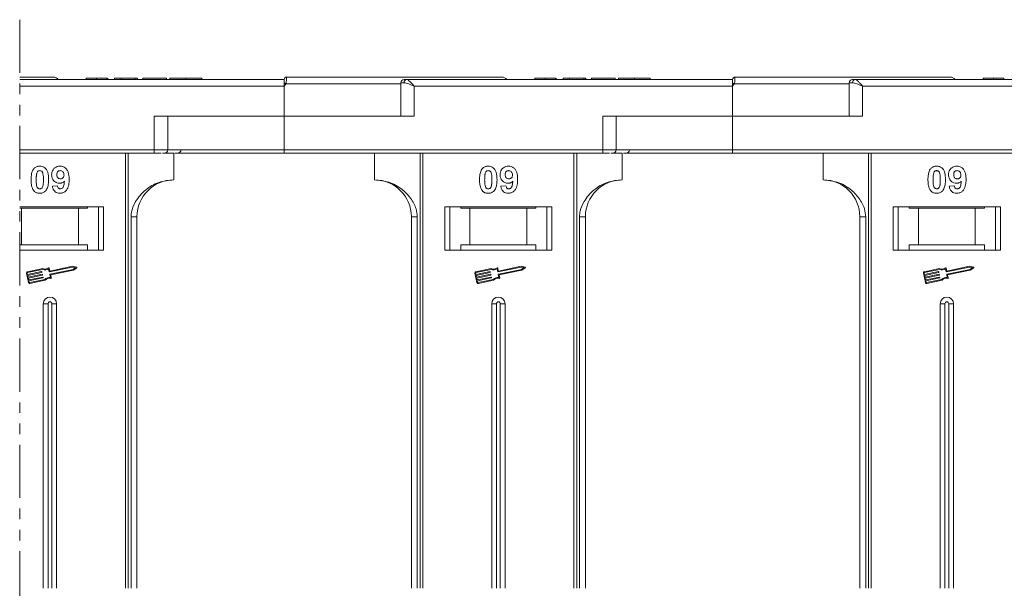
# Model space of a CAD drawing. Header units: millimetres. Extents: x -765 to 710, y 139 to 1172.
# Tile 25 of 76: x 190 to 337, y 445 to 530. Entities that reach past the tile are written whole.
import ezdxf

# ---------------------------------------------------------------- set-up
doc = ezdxf.new("R2010")
doc.units = ezdxf.units.MM
doc.linetypes.add('PHANTOM2', pattern=[31.75, 15.875, -3.175, 3.175, -3.175, 3.175, -3.175])

msp = doc.modelspace()

# ---------------------------------------------------------------- linework, layer by layer
at = {"color": 3, "linetype": 'PHANTOM2', "lineweight": 9, "ltscale": 0.5}
msp.add_line((190.394, 530.418), (190.393, 358.354), dxfattribs=at)
at = {"color": 7, "linetype": 'Continuous', "lineweight": 15}
for p, q in [((229.913, 521.493), (190.394, 521.493)), ((200.349, 521.693), (200.349, 521.493)), ((201.893, 521.493), (201.893, 521.693)), ((203.445, 521.493), (203.445, 521.693)), ((203.554, 521.493), (203.554, 521.693)), ((204.58, 521.493), (204.58, 521.693)), ((204.58, 521.693), (205.541, 521.693)), ((205.541, 521.693), (205.541, 521.493)), ((205.541, 521.693), (207.657, 521.693)), ((207.657, 521.693), (207.657, 521.493)), ((207.657, 521.693), (207.977, 521.693)), ((207.977, 521.693), (207.977, 521.493)), ((208.81, 521.493), (208.81, 521.693)), ((208.81, 521.693), (212.336, 521.693)), ((212.336, 521.693), (212.336, 521.493)), ((212.849, 521.693), (212.849, 521.493)), ((215.228, 521.493), (215.228, 521.693)), ((217.593, 521.493), (217.593, 521.693)), ((229.913, 521.491), (229.913, 521.493)), ((230.147, 520.843), (229.913, 520.493)), ((247.325, 520.843), (230.147, 520.843)), ((230.263, 521.843), (230.263, 521.843)), ((247.325, 520.993), (247.325, 515.993)), ((247.834, 520.993), (247.325, 520.993)), ((296.913, 521.493), (248.207, 521.493)), ((267.349, 521.693), (267.349, 521.493)), ((268.893, 521.493), (268.893, 521.693)), ((270.445, 521.493), (270.445, 521.693)), ((270.554, 521.493), (270.554, 521.693)), ((271.58, 521.693), (272.541, 521.693)), ((271.58, 521.493), (271.58, 521.693)), ((272.541, 521.693), (272.541, 521.493)), ((272.541, 521.693), (274.657, 521.693)), ((274.657, 521.693), (274.657, 521.493)), ((274.657, 521.693), (274.977, 521.693)), ((274.977, 521.693), (274.977, 521.493)), ((275.81, 521.493), (275.81, 521.693)), ((275.81, 521.693), (279.336, 521.693)), ((279.336, 521.693), (279.336, 521.493)), ((279.849, 521.693), (279.849, 521.493)), ((282.228, 521.493), (282.228, 521.693)), ((284.593, 521.493), (284.593, 521.693)), ((296.913, 521.491), (296.913, 521.493)), ((297.147, 520.843), (296.913, 520.493)), ((314.325, 520.843), (297.147, 520.843)), ((297.263, 521.843), (297.263, 521.843)), ((314.325, 520.993), (314.325, 515.993)), ((314.834, 520.993), (314.325, 520.993)), ((363.913, 521.493), (315.207, 521.493)), ((334.349, 521.693), (334.349, 521.493)), ((335.893, 521.493), (335.893, 521.693)), ((337.445, 521.493), (337.445, 521.693)), ((190.394, 520.493), (229.913, 520.493)), ((229.913, 520.493), (229.913, 515.993)), ((249.325, 520.493), (296.913, 520.493)), ((249.325, 515.993), (249.325, 520.493)), ((296.913, 520.493), (296.913, 515.993)), ((316.325, 520.493), (363.913, 520.493)), ((316.325, 515.993), (316.325, 520.493)), ((210.501, 515.993), (210.501, 510.993)), ((229.913, 515.993), (210.501, 515.993)), ((212.501, 510.993), (212.501, 515.993)), ((229.913, 510.993), (229.913, 515.993)), ((229.913, 515.993), (249.325, 515.993)), ((277.501, 515.993), (277.501, 510.993)), ((296.913, 515.993), (277.501, 515.993)), ((279.501, 510.993), (279.501, 515.993)), ((296.913, 510.993), (296.913, 515.993)), ((296.913, 515.993), (316.325, 515.993)), ((210.501, 510.993), (190.394, 510.993)), ((190.394, 510.493), (210.501, 510.493)), ((206.201, 510.493), (206.201, 445.493)), ((206.62, 445.493), (206.62, 510.493)), ((210.501, 510.993), (210.501, 510.493)), ((212.501, 510.993), (210.501, 510.993)), ((211.708, 510.493), (213.413, 510.493)), ((229.913, 510.993), (212.501, 510.993)), ((213.413, 506.493), (213.413, 510.493)), ((277.501, 510.993), (229.913, 510.993)), ((229.913, 510.993), (229.913, 510.493)), ((229.913, 510.493), (277.501, 510.493)), ((243.413, 510.493), (243.413, 506.493)), ((250.206, 510.493), (250.206, 445.493)), ((250.625, 445.493), (250.625, 510.493)), ((273.201, 510.493), (273.201, 445.493)), ((273.62, 445.493), (273.62, 510.493)), ((277.501, 510.993), (277.501, 510.493)), ((279.501, 510.993), (277.501, 510.993)), ((278.708, 510.493), (280.413, 510.493)), ((296.913, 510.993), (279.501, 510.993)), ((280.413, 506.493), (280.413, 510.493)), ((344.501, 510.993), (296.913, 510.993)), ((296.913, 510.993), (296.913, 510.493)), ((296.913, 510.493), (344.501, 510.493)), ((310.413, 510.493), (310.413, 506.493)), ((317.206, 510.493), (317.206, 445.493)), ((317.625, 445.493), (317.625, 510.493)), ((195.272, 505.537), (196.041, 505.621)), ((262.272, 505.537), (263.041, 505.621)), ((329.272, 505.537), (330.041, 505.621)), ((202.913, 502.493), (190.394, 502.493)), ((190.394, 502.293), (190.663, 502.293)), ((190.663, 502.293), (190.663, 496.793)), ((199.163, 502.293), (190.663, 502.293)), ((199.163, 496.793), (199.163, 502.293)), ((199.163, 502.293), (200.527, 502.293)), ((200.527, 502.493), (200.527, 502.293)), ((202.163, 502.493), (202.163, 495.993)), ((202.913, 495.993), (202.913, 502.493)), ((269.913, 502.493), (253.913, 502.493)), ((253.913, 502.493), (253.913, 495.993)), ((254.663, 495.993), (254.663, 502.493)), ((256.299, 502.293), (256.299, 502.493)), ((256.299, 502.293), (257.663, 502.293)), ((257.663, 502.293), (257.663, 496.793)), ((266.163, 502.293), (257.663, 502.293)), ((266.163, 496.793), (266.163, 502.293)), ((266.163, 502.293), (267.527, 502.293)), ((267.527, 502.493), (267.527, 502.293)), ((269.163, 502.493), (269.163, 495.993)), ((269.913, 495.993), (269.913, 502.493)), ((336.913, 502.493), (320.913, 502.493)), ((320.913, 502.493), (320.913, 495.993)), ((321.663, 495.993), (321.663, 502.493)), ((323.299, 502.293), (323.299, 502.493)), ((323.299, 502.293), (324.663, 502.293)), ((324.663, 502.293), (324.663, 496.793)), ((333.163, 502.293), (324.663, 502.293)), ((333.163, 496.793), (333.163, 502.293)), ((333.163, 502.293), (334.527, 502.293)), ((334.527, 502.493), (334.527, 502.293)), ((336.163, 502.493), (336.163, 495.993)), ((336.913, 495.993), (336.913, 502.493)), ((207.028, 500.993), (207.028, 445.493)), ((207.913, 500.993), (207.028, 500.993)), ((207.913, 445.493), (207.913, 500.993)), ((248.913, 500.993), (249.798, 500.993)), ((248.913, 500.993), (248.913, 445.493)), ((249.798, 445.493), (249.798, 500.993)), ((274.028, 500.993), (274.028, 445.493)), ((274.913, 500.993), (274.028, 500.993)), ((274.913, 445.493), (274.913, 500.993)), ((315.913, 500.993), (316.798, 500.993)), ((315.913, 500.993), (315.913, 445.493)), ((316.798, 445.493), (316.798, 500.993)), ((190.663, 496.793), (190.394, 496.793)), ((190.394, 495.993), (202.913, 495.993)), ((199.163, 496.793), (190.663, 496.793)), ((200.527, 496.793), (199.163, 496.793)), ((200.527, 495.993), (200.527, 496.793)), ((253.913, 495.993), (269.913, 495.993)), ((257.663, 496.793), (256.299, 496.793)), ((256.299, 496.793), (256.299, 495.993)), ((266.163, 496.793), (257.663, 496.793)), ((267.527, 496.793), (266.163, 496.793)), ((267.527, 495.993), (267.527, 496.793)), ((320.913, 495.993), (336.913, 495.993)), ((324.663, 496.793), (323.299, 496.793)), ((323.299, 496.793), (323.299, 495.993)), ((333.163, 496.793), (324.663, 496.793)), ((334.527, 496.793), (333.163, 496.793)), ((334.527, 495.993), (334.527, 496.793)), ((193.831, 493.246), (191.552, 492.764)), ((193.819, 493.123), (191.577, 492.65)), ((194.805, 492.762), (194.712, 493.206)), ((194.896, 492.901), (194.808, 493.316)), ((198.302, 493.47), (194.84, 492.739)), ((194.913, 492.394), (198.374, 493.125)), ((198.301, 493.59), (194.931, 492.878)), ((195.023, 492.297), (198.422, 493.015)), ((198.902, 493.472), (198.301, 493.59)), ((198.744, 493.384), (198.302, 493.47)), ((198.374, 493.125), (198.744, 493.384)), ((198.422, 493.015), (198.924, 493.366)), ((260.831, 493.246), (258.552, 492.764)), ((260.819, 493.123), (258.577, 492.65)), ((261.805, 492.762), (261.712, 493.206)), ((261.896, 492.901), (261.808, 493.316)), ((265.302, 493.47), (261.84, 492.739)), ((261.913, 492.394), (265.374, 493.125)), ((265.301, 493.59), (261.931, 492.878)), ((262.023, 492.297), (265.422, 493.015)), ((265.902, 493.472), (265.301, 493.59)), ((265.744, 493.384), (265.302, 493.47)), ((265.374, 493.125), (265.744, 493.384)), ((265.422, 493.015), (265.924, 493.366)), ((327.831, 493.246), (325.552, 492.764)), ((327.819, 493.123), (325.577, 492.65)), ((328.805, 492.762), (328.712, 493.206)), ((328.896, 492.901), (328.808, 493.316)), ((332.302, 493.47), (328.84, 492.739)), ((328.913, 492.394), (332.374, 493.125)), ((332.301, 493.59), (328.931, 492.878)), ((329.023, 492.297), (332.422, 493.015)), ((332.902, 493.472), (332.301, 493.59)), ((332.744, 493.384), (332.302, 493.47)), ((332.374, 493.125), (332.744, 493.384)), ((332.422, 493.015), (332.924, 493.366)), ((191.416, 492.556), (191.708, 491.177)), ((191.531, 492.58), (191.58, 492.35)), ((191.58, 492.35), (193.663, 492.79)), ((193.687, 492.675), (191.604, 492.235)), ((191.604, 492.235), (191.665, 491.948)), ((191.665, 491.948), (193.748, 492.388)), ((193.772, 492.273), (191.689, 491.833)), ((191.689, 491.833), (191.75, 491.546)), ((191.75, 491.546), (193.832, 491.986)), ((193.857, 491.871), (191.774, 491.431)), ((191.774, 491.431), (191.823, 491.201)), ((191.892, 491.156), (194.135, 491.63)), ((191.917, 491.041), (194.195, 491.522)), ((193.697, 492.767), (193.709, 492.71)), ((193.782, 492.365), (193.794, 492.308)), ((193.867, 491.963), (193.879, 491.906)), ((194.984, 491.915), (194.89, 492.359)), ((195.117, 491.853), (195.023, 492.297)), ((258.416, 492.556), (258.708, 491.177)), ((258.531, 492.58), (258.58, 492.35)), ((258.58, 492.35), (260.663, 492.79)), ((260.687, 492.675), (258.604, 492.235)), ((258.604, 492.235), (258.665, 491.948)), ((258.665, 491.948), (260.748, 492.388)), ((260.772, 492.273), (258.689, 491.833)), ((258.689, 491.833), (258.75, 491.546)), ((258.75, 491.546), (260.832, 491.986)), ((260.857, 491.871), (258.774, 491.431)), ((258.774, 491.431), (258.823, 491.201)), ((258.892, 491.156), (261.135, 491.63)), ((258.917, 491.041), (261.195, 491.522)), ((260.697, 492.767), (260.709, 492.71)), ((260.782, 492.365), (260.794, 492.308)), ((260.867, 491.963), (260.879, 491.906)), ((261.984, 491.915), (261.89, 492.359)), ((262.117, 491.853), (262.023, 492.297)), ((325.416, 492.556), (325.708, 491.177)), ((325.531, 492.58), (325.58, 492.35)), ((325.58, 492.35), (327.663, 492.79)), ((327.687, 492.675), (325.604, 492.235)), ((325.604, 492.235), (325.665, 491.948)), ((325.665, 491.948), (327.748, 492.388)), ((327.772, 492.273), (325.689, 491.833)), ((325.689, 491.833), (325.75, 491.546)), ((325.75, 491.546), (327.832, 491.986)), ((327.857, 491.871), (325.774, 491.431)), ((325.774, 491.431), (325.823, 491.201)), ((325.892, 491.156), (328.135, 491.63)), ((325.917, 491.041), (328.195, 491.522)), ((327.697, 492.767), (327.709, 492.71)), ((327.782, 492.365), (327.794, 492.308)), ((327.867, 491.963), (327.879, 491.906)), ((328.984, 491.915), (328.89, 492.359)), ((329.117, 491.853), (329.023, 492.297)), ((193.913, 487.993), (193.913, 445.493)), ((193.913, 487.993), (194.628, 487.993)), ((194.628, 487.993), (194.628, 445.493)), ((195.198, 445.493), (195.198, 487.993)), ((195.913, 487.993), (195.198, 487.993)), ((195.913, 445.493), (195.913, 487.993)), ((260.913, 487.993), (260.913, 445.493)), ((260.913, 487.993), (261.628, 487.993)), ((261.628, 487.993), (261.628, 445.493)), ((262.198, 445.493), (262.198, 487.993)), ((262.913, 487.993), (262.198, 487.993)), ((262.913, 445.493), (262.913, 487.993)), ((327.913, 487.993), (327.913, 445.493)), ((327.913, 487.993), (328.628, 487.993)), ((328.628, 487.993), (328.628, 445.493)), ((329.198, 445.493), (329.198, 487.993)), ((329.913, 487.993), (329.198, 487.993)), ((329.913, 445.493), (329.913, 487.993))]:
    msp.add_line(p, q, dxfattribs=at)
for centre, radius, start, end in [((195.413, 520.843), 1, 41.2946, 90), ((230.263, 521.493), 0.35, 89.99809, 179.99959), ((194.369, 453.916), 75.89, 61.87179, 62.07191), ((247.825, 520.993), 0.5, 90, 180), ((248.281, 521.048), 0.451, 99.5202, 187.08135), ((262.413, 520.843), 1, 41.2946, 90), ((297.263, 521.493), 0.35, 89.99809, 179.99959), ((261.369, 453.916), 75.89, 61.87179, 62.07191), ((314.825, 520.993), 0.5, 90, 180), ((315.281, 521.048), 0.451, 99.5202, 187.08135), ((329.413, 520.843), 1, 41.2946, 90), ((212.001, 510.993), 0.5, 270, 0), ((213.985, 510.993), 0.5, 270, 0), ((279.001, 510.993), 0.5, 270, 0), ((280.985, 510.993), 0.5, 270, 0), ((213.413, 500.993), 5.5, 90, 180), ((243.413, 500.993), 5.5, 0, 90), ((280.413, 500.993), 5.5, 90, 180), ((310.413, 500.993), 5.5, 0, 90), ((194.184, 494.044), 0.99, 248.37041, 302.16635), ((194.184, 494.044), 0.873, 246.11204, 307.44471), ((194.751, 493.304), 0.0587, 11.9297, 127.44471), ((194.925, 492.907), 0.0294, 191.9297, 281.9297), ((198.89, 493.415), 0.0587, 304.95116, 78.90824), ((261.184, 494.044), 0.99, 248.37041, 302.16635), ((261.184, 494.044), 0.873, 246.11204, 307.44471), ((261.751, 493.304), 0.0587, 11.9297, 127.44471), ((261.925, 492.907), 0.0294, 191.9297, 281.9297), ((265.89, 493.415), 0.0587, 304.95116, 78.90824), ((328.184, 494.044), 0.99, 248.37041, 302.16635), ((328.184, 494.044), 0.873, 246.11204, 307.44471), ((328.751, 493.304), 0.0587, 11.9297, 127.44471), ((328.925, 492.907), 0.0294, 191.9297, 281.9297), ((332.89, 493.415), 0.0587, 304.95116, 78.90824), ((191.589, 492.592), 0.176, 101.9297, 191.9297), ((191.589, 492.592), 0.0587, 101.9297, 191.9297), ((193.669, 492.761), 0.0294, 11.9297, 101.9297), ((193.681, 492.704), 0.0294, 281.9297, 11.9297), ((193.754, 492.359), 0.0294, 11.9297, 101.9297), ((193.766, 492.302), 0.0294, 281.9297, 11.9297), ((193.839, 491.957), 0.0294, 11.9297, 101.9297), ((193.851, 491.9), 0.0294, 281.9297, 11.9297), ((194.841, 490.935), 0.99, 81.69305, 135.48899), ((194.841, 490.935), 0.873, 76.41469, 137.74736), ((194.834, 492.768), 0.0294, 191.9297, 281.9297), ((194.919, 492.365), 0.0294, 101.9297, 191.9297), ((195.06, 491.841), 0.0587, 256.41469, 11.9297), ((258.589, 492.592), 0.176, 101.9297, 191.9297), ((258.589, 492.592), 0.0587, 101.9297, 191.9297), ((260.669, 492.761), 0.0294, 11.9297, 101.9297), ((260.681, 492.704), 0.0294, 281.9297, 11.9297), ((260.754, 492.359), 0.0294, 11.9297, 101.9297), ((260.766, 492.302), 0.0294, 281.9297, 11.9297), ((260.839, 491.957), 0.0294, 11.9297, 101.9297), ((260.851, 491.9), 0.0294, 281.9297, 11.9297), ((261.841, 490.935), 0.99, 81.69305, 135.48899), ((261.841, 490.935), 0.873, 76.41469, 137.74736), ((261.834, 492.768), 0.0294, 191.9297, 281.9297), ((261.919, 492.365), 0.0294, 101.9297, 191.9297), ((262.06, 491.841), 0.0587, 256.41469, 11.9297), ((325.589, 492.592), 0.176, 101.9297, 191.9297), ((325.589, 492.592), 0.0587, 101.9297, 191.9297), ((327.669, 492.761), 0.0294, 11.9297, 101.9297), ((327.681, 492.704), 0.0294, 281.9297, 11.9297), ((327.754, 492.359), 0.0294, 11.9297, 101.9297), ((327.766, 492.302), 0.0294, 281.9297, 11.9297), ((327.839, 491.957), 0.0294, 11.9297, 101.9297), ((327.851, 491.9), 0.0294, 281.9297, 11.9297), ((328.841, 490.935), 0.99, 81.69305, 135.48899), ((328.841, 490.935), 0.873, 76.41469, 137.74736), ((328.834, 492.768), 0.0294, 191.9297, 281.9297), ((328.919, 492.365), 0.0294, 101.9297, 191.9297), ((329.06, 491.841), 0.0587, 256.41469, 11.9297), ((191.88, 491.213), 0.176, 191.9297, 281.9297), ((191.88, 491.213), 0.0587, 191.9297, 281.9297), ((258.88, 491.213), 0.176, 191.9297, 281.9297), ((258.88, 491.213), 0.0587, 191.9297, 281.9297), ((325.88, 491.213), 0.176, 191.9297, 281.9297), ((325.88, 491.213), 0.0587, 191.9297, 281.9297), ((194.913, 487.993), 1, 0, 180), ((261.913, 487.993), 1, 0, 180), ((328.913, 487.993), 1, 0, 180), ((194.913, 487.993), 0.285, 0, 180), ((261.913, 487.993), 0.285, 0, 180), ((328.913, 487.993), 0.285, 0, 180)]:
    msp.add_arc(centre, radius, start, end, dxfattribs=at)
for points, knots in [([(195.413, 521.843), (195.367, 521.843), (195.273, 521.843), (194.503, 521.843), (193.336, 521.843), (191.919, 521.843), (190.904, 521.843), (190.394, 521.843)], [0, 0, 0, 0, 0.0777263, 0.15782402, 0.24013536, 0.30445442, 0.36105199, 0.36105199, 0.36105199, 0.36105199]), ([(201.893, 521.693), (201.76, 521.693), (201.455, 521.693), (201.004, 521.693), (200.645, 521.693), (200.39, 521.693), (200.365, 521.693), (200.349, 521.693)], [0, 0, 0, 0, 0.1552919, 0.3531453, 0.543243, 0.704067, 1, 1, 1, 1]), ([(203.445, 521.693), (203.391, 521.693), (203.283, 521.693), (202.979, 521.693), (202.514, 521.693), (202.127, 521.693), (201.893, 521.693)], [0, 0, 0, 0, 0.2064605, 0.4135145, 0.6452106, 1, 1, 1, 1]), ([(215.228, 521.693), (215.094, 521.693), (214.691, 521.693), (214.03, 521.693), (213.409, 521.693), (212.984, 521.693), (212.858, 521.693), (212.851, 521.693), (212.849, 521.693)], [0, 0, 0, 0, 0.1021706, 0.3092201, 0.51365, 0.6922749, 0.9324126, 1, 1, 1, 1]), ([(217.593, 521.693), (217.589, 521.693), (217.579, 521.693), (217.437, 521.693), (217.045, 521.693), (216.471, 521.693), (215.832, 521.693), (215.41, 521.693), (215.228, 521.693)], [0, 0, 0, 0, 0.1018882, 0.3073435, 0.4929627, 0.6786474, 0.8607914, 1, 1, 1, 1]), ([(229.913, 520.967), (229.913, 521.06), (229.913, 521.245), (229.913, 521.407), (229.913, 521.437), (229.913, 521.446)], [0, 0, 0, 0, 0.412717, 0.8254516, 1, 1, 1, 1]), ([(230.263, 521.843), (230.263, 521.836), (230.264, 521.822), (230.263, 521.72), (230.261, 521.574), (230.25, 521.39), (230.23, 521.208), (230.201, 521.021), (230.164, 520.899), (230.147, 520.843)], [0, 0, 0, 0, 0.1718456, 0.312445, 0.4991009, 0.6298393, 0.7575038, 0.8890244, 1, 1, 1, 1]), ([(262.413, 521.843), (262.367, 521.843), (262.273, 521.843), (261.503, 521.843), (260.336, 521.843), (258.865, 521.843), (257.217, 521.843), (255.278, 521.843), (252.321, 521.843), (248.887, 521.843), (245.11, 521.843), (241.874, 521.843), (238.231, 521.843), (234.241, 521.843), (231.576, 521.843), (230.263, 521.843)], [0, 0, 0, 0, 0.0777263, 0.157824, 0.2401354, 0.3044544, 0.368763, 0.4344301, 0.5000865, 0.631237, 0.695556, 0.7598647, 0.8421852, 0.9222807, 1, 1, 1, 1]), ([(249.325, 520.493), (249.055, 520.609), (248.637, 520.79), (248.138, 520.961), (247.929, 520.983), (247.834, 520.993)], [0, 0, 0, 0, 0.49841293, 0.77292805, 1, 1, 1, 1]), ([(248.207, 521.493), (248.274, 521.476), (248.418, 521.44), (248.697, 521.19), (249.007, 520.86), (249.219, 520.616), (249.325, 520.493)], [0, 0, 0, 0, 0.2343588, 0.4982155, 0.7484812, 1, 1, 1, 1]), ([(268.893, 521.693), (268.76, 521.693), (268.455, 521.693), (268.004, 521.693), (267.645, 521.693), (267.39, 521.693), (267.365, 521.693), (267.349, 521.693)], [0, 0, 0, 0, 0.1552919, 0.3531453, 0.543243, 0.704067, 1, 1, 1, 1]), ([(270.445, 521.693), (270.391, 521.693), (270.283, 521.693), (269.979, 521.693), (269.514, 521.693), (269.127, 521.693), (268.893, 521.693)], [0, 0, 0, 0, 0.2064605, 0.4135145, 0.6452106, 1, 1, 1, 1]), ([(282.228, 521.693), (282.094, 521.693), (281.691, 521.693), (281.03, 521.693), (280.409, 521.693), (279.984, 521.693), (279.858, 521.693), (279.851, 521.693), (279.849, 521.693)], [0, 0, 0, 0, 0.1021706, 0.3092201, 0.51365, 0.6922749, 0.9324126, 1, 1, 1, 1]), ([(284.593, 521.693), (284.589, 521.693), (284.579, 521.693), (284.437, 521.693), (284.045, 521.693), (283.471, 521.693), (282.832, 521.693), (282.41, 521.693), (282.228, 521.693)], [0, 0, 0, 0, 0.1018882, 0.3073435, 0.4929627, 0.6786474, 0.8607914, 1, 1, 1, 1]), ([(296.913, 520.967), (296.913, 521.06), (296.913, 521.245), (296.913, 521.407), (296.913, 521.437), (296.913, 521.446)], [0, 0, 0, 0, 0.412717, 0.8254516, 1, 1, 1, 1]), ([(297.263, 521.843), (297.263, 521.836), (297.264, 521.822), (297.263, 521.72), (297.261, 521.574), (297.25, 521.39), (297.23, 521.208), (297.201, 521.021), (297.164, 520.899), (297.147, 520.843)], [0, 0, 0, 0, 0.1718456, 0.312445, 0.4991009, 0.6298393, 0.7575038, 0.8890244, 1, 1, 1, 1]), ([(329.413, 521.843), (329.367, 521.843), (329.273, 521.843), (328.503, 521.843), (327.336, 521.843), (325.865, 521.843), (324.217, 521.843), (322.278, 521.843), (319.321, 521.843), (315.887, 521.843), (312.11, 521.843), (308.874, 521.843), (305.231, 521.843), (301.241, 521.843), (298.576, 521.843), (297.263, 521.843)], [0, 0, 0, 0, 0.0777263, 0.157824, 0.2401354, 0.3044544, 0.368763, 0.4344301, 0.5000865, 0.631237, 0.695556, 0.7598647, 0.8421852, 0.9222807, 1, 1, 1, 1]), ([(316.325, 520.493), (316.055, 520.609), (315.637, 520.79), (315.138, 520.961), (314.929, 520.983), (314.834, 520.993)], [0, 0, 0, 0, 0.49841293, 0.77292805, 1, 1, 1, 1]), ([(315.207, 521.493), (315.274, 521.476), (315.418, 521.44), (315.697, 521.19), (316.007, 520.86), (316.219, 520.616), (316.325, 520.493)], [0, 0, 0, 0, 0.2343588, 0.4982155, 0.7484812, 1, 1, 1, 1]), ([(335.893, 521.693), (335.76, 521.693), (335.455, 521.693), (335.004, 521.693), (334.645, 521.693), (334.39, 521.693), (334.365, 521.693), (334.349, 521.693)], [0, 0, 0, 0, 0.1552919, 0.3531453, 0.543243, 0.704067, 1, 1, 1, 1]), ([(337.445, 521.693), (337.391, 521.693), (337.283, 521.693), (336.979, 521.693), (336.514, 521.693), (336.127, 521.693), (335.893, 521.693)], [0, 0, 0, 0, 0.2064605, 0.4135145, 0.6452106, 1, 1, 1, 1]), ([(210.501, 510.493), (210.645, 510.493), (210.937, 510.493), (211.3, 510.493), (211.469, 510.493), (211.533, 510.493)], [0, 0, 0, 0, 0.3748158, 0.7664972, 1, 1, 1, 1]), ([(213.588, 510.493), (213.967, 510.493), (215.299, 510.493), (218.036, 510.493), (221.761, 510.493), (225.848, 510.493), (228.572, 510.493), (229.913, 510.493)], [0, 0, 0, 0, 0.0775639, 0.2725886, 0.5220201, 0.7646589, 1, 1, 1, 1]), ([(277.501, 510.493), (277.645, 510.493), (277.937, 510.493), (278.3, 510.493), (278.469, 510.493), (278.533, 510.493)], [0, 0, 0, 0, 0.3748158, 0.7664972, 1, 1, 1, 1]), ([(280.588, 510.493), (280.967, 510.493), (282.299, 510.493), (285.036, 510.493), (288.761, 510.493), (292.848, 510.493), (295.572, 510.493), (296.913, 510.493)], [0, 0, 0, 0, 0.0775633, 0.2725881, 0.5220198, 0.7646587, 1, 1, 1, 1]), ([(192.093, 506.52), (192.095, 506.654), (192.1, 506.957), (192.172, 507.486), (192.312, 507.908), (192.471, 508.115), (192.488, 508.138)], [0, 0, 0, 0, 0.2367308, 0.5375555, 0.9496679, 1, 1, 1, 1]), ([(192.488, 508.138), (192.533, 508.188), (192.623, 508.29), (192.792, 508.406), (192.98, 508.489), (193.15, 508.527), (193.291, 508.542), (193.364, 508.543), (193.4, 508.544)], [0, 0, 0, 0, 0.1937762, 0.3936, 0.5878635, 0.7889077, 0.894169, 1, 1, 1, 1]), ([(192.947, 507.485), (192.971, 507.554), (193.009, 507.666), (193.117, 507.792), (193.241, 507.858), (193.34, 507.875), (193.394, 507.877), (193.4, 507.878)], [0, 0, 0, 0, 0.33480351, 0.54256063, 0.75038199, 0.9707212, 1, 1, 1, 1]), ([(193.4, 508.544), (193.535, 508.534), (193.807, 508.514), (194.16, 508.315), (194.431, 508.022), (194.683, 507.421), (194.697, 506.898), (194.708, 506.512)], [0, 0, 0, 0, 0.147566, 0.2966882, 0.4312776, 0.580404, 1, 1, 1, 1]), ([(193.4, 507.878), (193.457, 507.872), (193.559, 507.862), (193.691, 507.786), (193.804, 507.638), (193.9, 507.363), (193.934, 506.971), (193.937, 506.671), (193.939, 506.52)], [0, 0, 0, 0, 0.10461361, 0.18881412, 0.27351189, 0.44412695, 0.71948087, 1, 1, 1, 1]), ([(195.169, 507.24), (195.177, 507.374), (195.193, 507.644), (195.36, 508.024), (195.64, 508.32), (196.011, 508.514), (196.285, 508.534), (196.427, 508.544)], [0, 0, 0, 0, 0.1979267, 0.3977284, 0.5974133, 0.7905838, 1, 1, 1, 1]), ([(195.939, 507.279), (195.943, 507.366), (195.949, 507.504), (196.024, 507.683), (196.133, 507.79), (196.276, 507.864), (196.383, 507.873), (196.443, 507.878)], [0, 0, 0, 0, 0.29132017, 0.46553926, 0.64163153, 0.79866396, 1, 1, 1, 1]), ([(196.427, 508.544), (196.563, 508.534), (196.834, 508.512), (197.195, 508.31), (197.486, 508.005), (197.726, 507.47), (197.781, 506.961), (197.784, 506.606), (197.785, 506.547)], [0, 0, 0, 0, 0.148288, 0.2977445, 0.4437132, 0.6077915, 0.9347078, 1, 1, 1, 1]), ([(196.443, 507.878), (196.51, 507.87), (196.647, 507.856), (196.822, 507.739), (196.95, 507.581), (197.007, 507.398), (197.013, 507.278), (197.016, 507.222)], [0, 0, 0, 0, 0.2079545, 0.4204057, 0.6273197, 0.8277075, 1, 1, 1, 1]), ([(259.093, 506.52), (259.095, 506.654), (259.1, 506.957), (259.172, 507.486), (259.312, 507.908), (259.471, 508.115), (259.488, 508.138)], [0, 0, 0, 0, 0.2367308, 0.5375555, 0.9496679, 1, 1, 1, 1]), ([(259.488, 508.138), (259.533, 508.188), (259.623, 508.29), (259.792, 508.406), (259.98, 508.489), (260.15, 508.527), (260.291, 508.542), (260.364, 508.543), (260.4, 508.544)], [0, 0, 0, 0, 0.1937762, 0.3936, 0.5878635, 0.7889077, 0.894169, 1, 1, 1, 1]), ([(259.947, 507.485), (259.971, 507.554), (260.009, 507.666), (260.117, 507.792), (260.241, 507.858), (260.34, 507.875), (260.394, 507.877), (260.4, 507.878)], [0, 0, 0, 0, 0.33480351, 0.54256063, 0.75038199, 0.9707212, 1, 1, 1, 1]), ([(260.4, 508.544), (260.535, 508.534), (260.807, 508.514), (261.16, 508.315), (261.431, 508.022), (261.683, 507.421), (261.697, 506.898), (261.708, 506.512)], [0, 0, 0, 0, 0.147566, 0.2966882, 0.4312776, 0.580404, 1, 1, 1, 1]), ([(260.4, 507.878), (260.457, 507.872), (260.559, 507.862), (260.691, 507.786), (260.804, 507.638), (260.9, 507.363), (260.934, 506.971), (260.937, 506.671), (260.939, 506.52)], [0, 0, 0, 0, 0.10461361, 0.18881412, 0.27351189, 0.44412695, 0.71948087, 1, 1, 1, 1]), ([(262.169, 507.24), (262.177, 507.374), (262.193, 507.644), (262.36, 508.024), (262.64, 508.32), (263.011, 508.514), (263.285, 508.534), (263.427, 508.544)], [0, 0, 0, 0, 0.1979267, 0.3977284, 0.5974133, 0.7905838, 1, 1, 1, 1]), ([(262.939, 507.279), (262.943, 507.366), (262.949, 507.504), (263.024, 507.683), (263.133, 507.79), (263.276, 507.864), (263.383, 507.873), (263.443, 507.878)], [0, 0, 0, 0, 0.29132017, 0.46553926, 0.64163153, 0.79866396, 1, 1, 1, 1]), ([(263.427, 508.544), (263.563, 508.534), (263.834, 508.512), (264.195, 508.31), (264.486, 508.005), (264.726, 507.47), (264.781, 506.961), (264.784, 506.606), (264.785, 506.547)], [0, 0, 0, 0, 0.148288, 0.2977445, 0.4437132, 0.6077915, 0.9347078, 1, 1, 1, 1]), ([(263.443, 507.878), (263.51, 507.87), (263.647, 507.856), (263.822, 507.739), (263.95, 507.581), (264.007, 507.398), (264.013, 507.278), (264.016, 507.222)], [0, 0, 0, 0, 0.2079545, 0.4204057, 0.6273197, 0.8277075, 1, 1, 1, 1]), ([(326.093, 506.52), (326.095, 506.654), (326.1, 506.957), (326.172, 507.486), (326.312, 507.908), (326.471, 508.115), (326.488, 508.138)], [0, 0, 0, 0, 0.2367308, 0.5375555, 0.9496679, 1, 1, 1, 1]), ([(326.488, 508.138), (326.533, 508.188), (326.623, 508.29), (326.792, 508.406), (326.98, 508.489), (327.15, 508.527), (327.291, 508.542), (327.364, 508.543), (327.4, 508.544)], [0, 0, 0, 0, 0.1937762, 0.3936, 0.5878635, 0.7889077, 0.894169, 1, 1, 1, 1]), ([(326.947, 507.485), (326.971, 507.554), (327.009, 507.666), (327.117, 507.792), (327.241, 507.858), (327.34, 507.875), (327.394, 507.877), (327.4, 507.878)], [0, 0, 0, 0, 0.3348035, 0.5425606, 0.750382, 0.9707212, 1, 1, 1, 1]), ([(327.4, 508.544), (327.535, 508.534), (327.807, 508.514), (328.16, 508.315), (328.431, 508.022), (328.683, 507.421), (328.697, 506.898), (328.708, 506.512)], [0, 0, 0, 0, 0.147566, 0.2966882, 0.4312776, 0.580404, 1, 1, 1, 1]), ([(327.4, 507.878), (327.457, 507.872), (327.559, 507.862), (327.691, 507.786), (327.804, 507.638), (327.9, 507.363), (327.934, 506.971), (327.937, 506.671), (327.939, 506.52)], [0, 0, 0, 0, 0.10461361, 0.18881412, 0.27351189, 0.44412695, 0.71948087, 1, 1, 1, 1]), ([(329.169, 507.24), (329.177, 507.374), (329.193, 507.644), (329.36, 508.024), (329.64, 508.32), (330.011, 508.514), (330.285, 508.534), (330.427, 508.544)], [0, 0, 0, 0, 0.1979267, 0.3977284, 0.5974133, 0.7905838, 1, 1, 1, 1]), ([(329.939, 507.279), (329.943, 507.366), (329.949, 507.504), (330.024, 507.683), (330.133, 507.79), (330.276, 507.864), (330.383, 507.873), (330.443, 507.878)], [0, 0, 0, 0, 0.2913202, 0.4655393, 0.6416315, 0.798664, 1, 1, 1, 1]), ([(330.427, 508.544), (330.563, 508.534), (330.834, 508.512), (331.195, 508.31), (331.486, 508.005), (331.726, 507.47), (331.781, 506.961), (331.784, 506.606), (331.785, 506.547)], [0, 0, 0, 0, 0.148288, 0.2977445, 0.4437132, 0.6077915, 0.9347078, 1, 1, 1, 1]), ([(330.443, 507.878), (330.51, 507.87), (330.647, 507.856), (330.822, 507.739), (330.95, 507.581), (331.007, 507.398), (331.013, 507.278), (331.016, 507.222)], [0, 0, 0, 0, 0.2079545, 0.4204057, 0.6273197, 0.8277075, 1, 1, 1, 1]), ([(192.485, 504.904), (192.446, 504.958), (192.366, 505.068), (192.258, 505.305), (192.168, 505.612), (192.118, 505.949), (192.096, 506.253), (192.094, 506.431), (192.093, 506.52)], [0, 0, 0, 0, 0.11844057, 0.2393457, 0.45959323, 0.68492476, 0.84223987, 1, 1, 1, 1]), ([(192.862, 506.52), (192.862, 506.587), (192.863, 506.72), (192.869, 506.901), (192.879, 507.062), (192.893, 507.204), (192.912, 507.346), (192.936, 507.438), (192.947, 507.485)], [0, 0, 0, 0, 0.2059417, 0.4119594, 0.558149, 0.7045024, 0.8518015, 1, 1, 1, 1]), ([(193.4, 505.16), (193.332, 505.168), (193.222, 505.181), (193.094, 505.269), (192.989, 505.422), (192.897, 505.696), (192.868, 506.086), (192.864, 506.375), (192.862, 506.52)], [0, 0, 0, 0, 0.1253702, 0.2022903, 0.2791788, 0.4647576, 0.7305818, 1, 1, 1, 1]), ([(193.939, 506.52), (193.938, 506.453), (193.937, 506.32), (193.931, 506.139), (193.921, 505.978), (193.907, 505.835), (193.889, 505.692), (193.865, 505.599), (193.853, 505.552)], [0, 0, 0, 0, 0.2052705, 0.4106164, 0.5571497, 0.7038442, 0.8514711, 1, 1, 1, 1]), ([(194.708, 506.512), (194.706, 506.379), (194.7, 506.075), (194.63, 505.557), (194.491, 505.137), (194.335, 504.929), (194.312, 504.899)], [0, 0, 0, 0, 0.2372812, 0.5385907, 0.9326774, 1, 1, 1, 1]), ([(196.351, 505.98), (196.216, 505.992), (195.944, 506.017), (195.593, 506.234), (195.325, 506.539), (195.187, 506.894), (195.175, 507.135), (195.169, 507.24)], [0, 0, 0, 0, 0.2101886, 0.42177326, 0.62360346, 0.83703437, 1, 1, 1, 1]), ([(196.481, 506.647), (196.414, 506.653), (196.288, 506.664), (196.124, 506.757), (196.013, 506.889), (195.948, 507.069), (195.942, 507.201), (195.939, 507.279)], [0, 0, 0, 0, 0.2139369, 0.3980753, 0.5830907, 0.7516657, 1, 1, 1, 1]), ([(197.074, 506.315), (197.028, 506.266), (196.934, 506.167), (196.787, 506.079), (196.661, 506.027), (196.562, 505.999), (196.458, 505.984), (196.387, 505.981), (196.351, 505.98)], [0, 0, 0, 0, 0.24349124, 0.49626585, 0.61820988, 0.7417038, 0.87015842, 1, 1, 1, 1]), ([(197.785, 506.547), (197.782, 506.413), (197.773, 506.012), (197.683, 505.456), (197.404, 504.948), (197.058, 504.645), (196.688, 504.507), (196.454, 504.497), (196.37, 504.493)], [0, 0, 0, 0, 0.1423372, 0.4291269, 0.5899433, 0.7512055, 0.9098946, 1, 1, 1, 1]), ([(196.468, 505.16), (196.522, 505.165), (196.631, 505.176), (196.782, 505.275), (196.923, 505.445), (197.033, 505.807), (197.057, 506.108), (197.074, 506.315)], [0, 0, 0, 0, 0.1120155, 0.2243547, 0.3677679, 0.565827, 1, 1, 1, 1]), ([(197.016, 507.222), (197.011, 507.143), (197.003, 507.01), (196.917, 506.841), (196.797, 506.731), (196.647, 506.658), (196.537, 506.65), (196.481, 506.647)], [0, 0, 0, 0, 0.2673945, 0.4472142, 0.6271221, 0.8130653, 1, 1, 1, 1]), ([(213.413, 506.493), (212.653, 506.417), (211.133, 506.264), (209.111, 505.074), (207.779, 503.523), (207.119, 502.079), (207.052, 501.287), (207.028, 500.993)], [0, 0, 0, 0, 0.2490962, 0.4982428, 0.745205, 0.90541, 1, 1, 1, 1]), ([(249.798, 500.993), (249.755, 501.384), (249.644, 502.382), (248.82, 503.836), (247.45, 505.249), (245.585, 506.286), (244.134, 506.424), (243.413, 506.493)], [0, 0, 0, 0, 0.12571337, 0.32127574, 0.5244662, 0.76348402, 1, 1, 1, 1]), ([(259.485, 504.904), (259.446, 504.958), (259.366, 505.068), (259.258, 505.305), (259.168, 505.612), (259.118, 505.949), (259.096, 506.253), (259.094, 506.431), (259.093, 506.52)], [0, 0, 0, 0, 0.11844057, 0.2393457, 0.45959323, 0.68492476, 0.84223987, 1, 1, 1, 1]), ([(259.862, 506.52), (259.862, 506.587), (259.863, 506.72), (259.869, 506.901), (259.879, 507.062), (259.893, 507.204), (259.912, 507.346), (259.936, 507.438), (259.947, 507.485)], [0, 0, 0, 0, 0.2059417, 0.4119594, 0.558149, 0.7045024, 0.8518015, 1, 1, 1, 1]), ([(260.4, 505.16), (260.332, 505.168), (260.222, 505.181), (260.094, 505.269), (259.989, 505.422), (259.897, 505.696), (259.868, 506.086), (259.864, 506.375), (259.862, 506.52)], [0, 0, 0, 0, 0.1253702, 0.2022903, 0.2791788, 0.4647576, 0.7305818, 1, 1, 1, 1]), ([(260.939, 506.52), (260.938, 506.453), (260.937, 506.32), (260.931, 506.139), (260.921, 505.978), (260.907, 505.835), (260.889, 505.692), (260.865, 505.599), (260.853, 505.552)], [0, 0, 0, 0, 0.2052705, 0.4106164, 0.5571497, 0.7038442, 0.8514711, 1, 1, 1, 1]), ([(261.708, 506.512), (261.706, 506.379), (261.7, 506.075), (261.63, 505.557), (261.491, 505.137), (261.335, 504.929), (261.312, 504.899)], [0, 0, 0, 0, 0.2372812, 0.5385907, 0.9326774, 1, 1, 1, 1]), ([(263.351, 505.98), (263.216, 505.992), (262.944, 506.017), (262.593, 506.234), (262.325, 506.539), (262.187, 506.894), (262.175, 507.135), (262.169, 507.24)], [0, 0, 0, 0, 0.2101886, 0.42177326, 0.62360346, 0.83703437, 1, 1, 1, 1]), ([(263.481, 506.647), (263.414, 506.653), (263.288, 506.664), (263.124, 506.757), (263.013, 506.889), (262.948, 507.069), (262.942, 507.201), (262.939, 507.279)], [0, 0, 0, 0, 0.2139369, 0.3980753, 0.5830907, 0.7516657, 1, 1, 1, 1]), ([(264.074, 506.315), (264.028, 506.266), (263.934, 506.167), (263.787, 506.079), (263.661, 506.027), (263.562, 505.999), (263.458, 505.984), (263.387, 505.981), (263.351, 505.98)], [0, 0, 0, 0, 0.24349124, 0.49626585, 0.61820988, 0.7417038, 0.87015842, 1, 1, 1, 1]), ([(264.785, 506.547), (264.782, 506.413), (264.773, 506.012), (264.683, 505.456), (264.404, 504.948), (264.058, 504.645), (263.688, 504.507), (263.454, 504.497), (263.37, 504.493)], [0, 0, 0, 0, 0.1423372, 0.4291269, 0.5899433, 0.7512055, 0.9098946, 1, 1, 1, 1]), ([(263.468, 505.16), (263.522, 505.165), (263.631, 505.176), (263.782, 505.275), (263.923, 505.445), (264.033, 505.807), (264.057, 506.108), (264.074, 506.315)], [0, 0, 0, 0, 0.1120155, 0.2243547, 0.3677679, 0.565827, 1, 1, 1, 1]), ([(264.016, 507.222), (264.011, 507.143), (264.003, 507.01), (263.917, 506.841), (263.797, 506.731), (263.647, 506.658), (263.537, 506.65), (263.481, 506.647)], [0, 0, 0, 0, 0.2673945, 0.4472142, 0.6271221, 0.8130653, 1, 1, 1, 1]), ([(280.413, 506.493), (279.653, 506.417), (278.133, 506.264), (276.111, 505.074), (274.779, 503.523), (274.119, 502.079), (274.052, 501.287), (274.028, 500.993)], [0, 0, 0, 0, 0.2490962, 0.4982428, 0.745205, 0.90541, 1, 1, 1, 1]), ([(316.798, 500.993), (316.755, 501.384), (316.644, 502.382), (315.82, 503.836), (314.45, 505.249), (312.585, 506.286), (311.134, 506.424), (310.413, 506.493)], [0, 0, 0, 0, 0.1257134, 0.3212757, 0.5244662, 0.763484, 1, 1, 1, 1]), ([(326.485, 504.904), (326.446, 504.958), (326.366, 505.068), (326.258, 505.305), (326.168, 505.612), (326.118, 505.949), (326.096, 506.253), (326.094, 506.431), (326.093, 506.52)], [0, 0, 0, 0, 0.11844057, 0.2393457, 0.45959323, 0.68492476, 0.84223987, 1, 1, 1, 1]), ([(326.862, 506.52), (326.862, 506.587), (326.863, 506.72), (326.869, 506.901), (326.879, 507.062), (326.893, 507.204), (326.912, 507.346), (326.936, 507.438), (326.947, 507.485)], [0, 0, 0, 0, 0.2059417, 0.4119594, 0.558149, 0.7045024, 0.8518015, 1, 1, 1, 1]), ([(327.4, 505.16), (327.332, 505.168), (327.222, 505.181), (327.094, 505.269), (326.989, 505.422), (326.897, 505.696), (326.868, 506.086), (326.864, 506.375), (326.862, 506.52)], [0, 0, 0, 0, 0.1253702, 0.2022903, 0.2791788, 0.4647576, 0.7305818, 1, 1, 1, 1]), ([(327.939, 506.52), (327.938, 506.453), (327.937, 506.32), (327.931, 506.139), (327.921, 505.978), (327.907, 505.835), (327.889, 505.692), (327.865, 505.599), (327.853, 505.552)], [0, 0, 0, 0, 0.2052705, 0.4106164, 0.5571497, 0.7038442, 0.8514711, 1, 1, 1, 1]), ([(328.708, 506.512), (328.706, 506.379), (328.7, 506.075), (328.63, 505.557), (328.491, 505.137), (328.335, 504.929), (328.312, 504.899)], [0, 0, 0, 0, 0.2372812, 0.5385907, 0.9326774, 1, 1, 1, 1]), ([(330.351, 505.98), (330.216, 505.992), (329.944, 506.017), (329.593, 506.234), (329.325, 506.539), (329.187, 506.894), (329.175, 507.135), (329.169, 507.24)], [0, 0, 0, 0, 0.2101886, 0.42177326, 0.62360346, 0.83703437, 1, 1, 1, 1]), ([(330.481, 506.647), (330.414, 506.653), (330.288, 506.664), (330.124, 506.757), (330.013, 506.889), (329.948, 507.069), (329.942, 507.201), (329.939, 507.279)], [0, 0, 0, 0, 0.2139369, 0.3980753, 0.5830907, 0.7516657, 1, 1, 1, 1]), ([(331.074, 506.315), (331.028, 506.266), (330.934, 506.167), (330.787, 506.079), (330.661, 506.027), (330.562, 505.999), (330.458, 505.984), (330.387, 505.981), (330.351, 505.98)], [0, 0, 0, 0, 0.24349124, 0.49626585, 0.61820988, 0.7417038, 0.87015842, 1, 1, 1, 1]), ([(331.785, 506.547), (331.782, 506.413), (331.773, 506.012), (331.683, 505.456), (331.404, 504.948), (331.058, 504.645), (330.688, 504.507), (330.454, 504.497), (330.37, 504.493)], [0, 0, 0, 0, 0.1423372, 0.4291269, 0.5899433, 0.7512055, 0.9098946, 1, 1, 1, 1]), ([(330.468, 505.16), (330.522, 505.165), (330.631, 505.176), (330.782, 505.275), (330.923, 505.445), (331.033, 505.807), (331.057, 506.108), (331.074, 506.315)], [0, 0, 0, 0, 0.1120155, 0.2243547, 0.3677679, 0.565827, 1, 1, 1, 1]), ([(331.016, 507.222), (331.011, 507.143), (331.003, 507.01), (330.917, 506.841), (330.797, 506.731), (330.647, 506.658), (330.537, 506.65), (330.481, 506.647)], [0, 0, 0, 0, 0.2673945, 0.4472142, 0.6271221, 0.8130653, 1, 1, 1, 1]), ([(193.4, 504.493), (193.333, 504.495), (193.199, 504.5), (193.001, 504.543), (192.81, 504.621), (192.665, 504.72), (192.558, 504.818), (192.51, 504.875), (192.485, 504.904)], [0, 0, 0, 0, 0.1926347, 0.388697, 0.5820148, 0.7830443, 0.8909593, 1, 1, 1, 1]), ([(193.853, 505.552), (193.829, 505.483), (193.792, 505.372), (193.684, 505.246), (193.562, 505.18), (193.463, 505.162), (193.409, 505.16), (193.4, 505.16)], [0, 0, 0, 0, 0.3336776, 0.5404125, 0.7472639, 0.9612091, 1, 1, 1, 1]), ([(194.312, 504.899), (194.268, 504.849), (194.178, 504.747), (194.009, 504.631), (193.82, 504.548), (193.651, 504.51), (193.509, 504.495), (193.437, 504.494), (193.4, 504.493)], [0, 0, 0, 0, 0.1937693, 0.3935642, 0.587886, 0.7891312, 0.8942826, 1, 1, 1, 1]), ([(196.37, 504.493), (196.234, 504.504), (195.988, 504.524), (195.675, 504.706), (195.432, 504.986), (195.318, 505.284), (195.282, 505.483), (195.272, 505.537)], [0, 0, 0, 0, 0.2427882, 0.4388655, 0.6348012, 0.9009361, 1, 1, 1, 1]), ([(196.041, 505.621), (196.055, 505.541), (196.075, 505.418), (196.165, 505.274), (196.27, 505.197), (196.377, 505.164), (196.443, 505.161), (196.468, 505.16)], [0, 0, 0, 0, 0.3447142, 0.5290593, 0.7142089, 0.8921959, 1, 1, 1, 1]), ([(260.4, 504.493), (260.333, 504.495), (260.199, 504.5), (260.001, 504.543), (259.81, 504.621), (259.665, 504.72), (259.558, 504.818), (259.51, 504.875), (259.485, 504.904)], [0, 0, 0, 0, 0.1926347, 0.388697, 0.5820148, 0.7830443, 0.8909593, 1, 1, 1, 1]), ([(260.853, 505.552), (260.829, 505.483), (260.792, 505.372), (260.684, 505.246), (260.562, 505.18), (260.463, 505.162), (260.409, 505.16), (260.4, 505.16)], [0, 0, 0, 0, 0.3336776, 0.5404125, 0.7472639, 0.9612091, 1, 1, 1, 1]), ([(261.312, 504.899), (261.268, 504.849), (261.178, 504.747), (261.009, 504.631), (260.82, 504.548), (260.651, 504.51), (260.509, 504.495), (260.437, 504.494), (260.4, 504.493)], [0, 0, 0, 0, 0.1937693, 0.3935642, 0.587886, 0.7891312, 0.8942826, 1, 1, 1, 1]), ([(263.37, 504.493), (263.234, 504.504), (262.988, 504.524), (262.675, 504.706), (262.432, 504.986), (262.318, 505.284), (262.282, 505.483), (262.272, 505.537)], [0, 0, 0, 0, 0.2427882, 0.4388655, 0.6348012, 0.9009361, 1, 1, 1, 1]), ([(263.041, 505.621), (263.055, 505.541), (263.075, 505.418), (263.165, 505.274), (263.27, 505.197), (263.377, 505.164), (263.443, 505.161), (263.468, 505.16)], [0, 0, 0, 0, 0.3447142, 0.5290593, 0.7142089, 0.8921959, 1, 1, 1, 1]), ([(327.4, 504.493), (327.333, 504.495), (327.199, 504.5), (327.001, 504.543), (326.81, 504.621), (326.665, 504.72), (326.558, 504.818), (326.51, 504.875), (326.485, 504.904)], [0, 0, 0, 0, 0.1926347, 0.388697, 0.5820148, 0.7830443, 0.8909593, 1, 1, 1, 1]), ([(327.853, 505.552), (327.829, 505.483), (327.792, 505.372), (327.684, 505.246), (327.562, 505.18), (327.463, 505.162), (327.409, 505.16), (327.4, 505.16)], [0, 0, 0, 0, 0.3336776, 0.5404125, 0.7472639, 0.9612091, 1, 1, 1, 1]), ([(328.312, 504.899), (328.268, 504.849), (328.178, 504.747), (328.009, 504.631), (327.82, 504.548), (327.651, 504.51), (327.509, 504.495), (327.437, 504.494), (327.4, 504.493)], [0, 0, 0, 0, 0.1937693, 0.3935642, 0.587886, 0.7891312, 0.8942826, 1, 1, 1, 1]), ([(330.37, 504.493), (330.234, 504.504), (329.988, 504.524), (329.675, 504.706), (329.432, 504.986), (329.318, 505.284), (329.282, 505.483), (329.272, 505.537)], [0, 0, 0, 0, 0.2427882, 0.4388655, 0.6348012, 0.9009361, 1, 1, 1, 1]), ([(330.041, 505.621), (330.055, 505.541), (330.075, 505.418), (330.165, 505.274), (330.27, 505.197), (330.377, 505.164), (330.443, 505.161), (330.468, 505.16)], [0, 0, 0, 0, 0.3447142, 0.5290593, 0.7142089, 0.8921959, 1, 1, 1, 1])]:
    msp.add_open_spline(points, degree=3, knots=knots, dxfattribs=at)
for points in [[(229.913, 520.493), (229.913, 520.576), (229.913, 520.741), (229.913, 520.892), (229.913, 520.967)], [(247.825, 521.493), (247.842, 521.493), (247.877, 521.493), (248.097, 521.493), (248.207, 521.493)], [(296.913, 520.493), (296.913, 520.576), (296.913, 520.741), (296.913, 520.892), (296.913, 520.967)], [(314.825, 521.493), (314.842, 521.493), (314.877, 521.493), (315.097, 521.493), (315.207, 521.493)]]:
    msp.add_open_spline(points, degree=3, dxfattribs=at)

doc.saveas('drawing.dxf')
